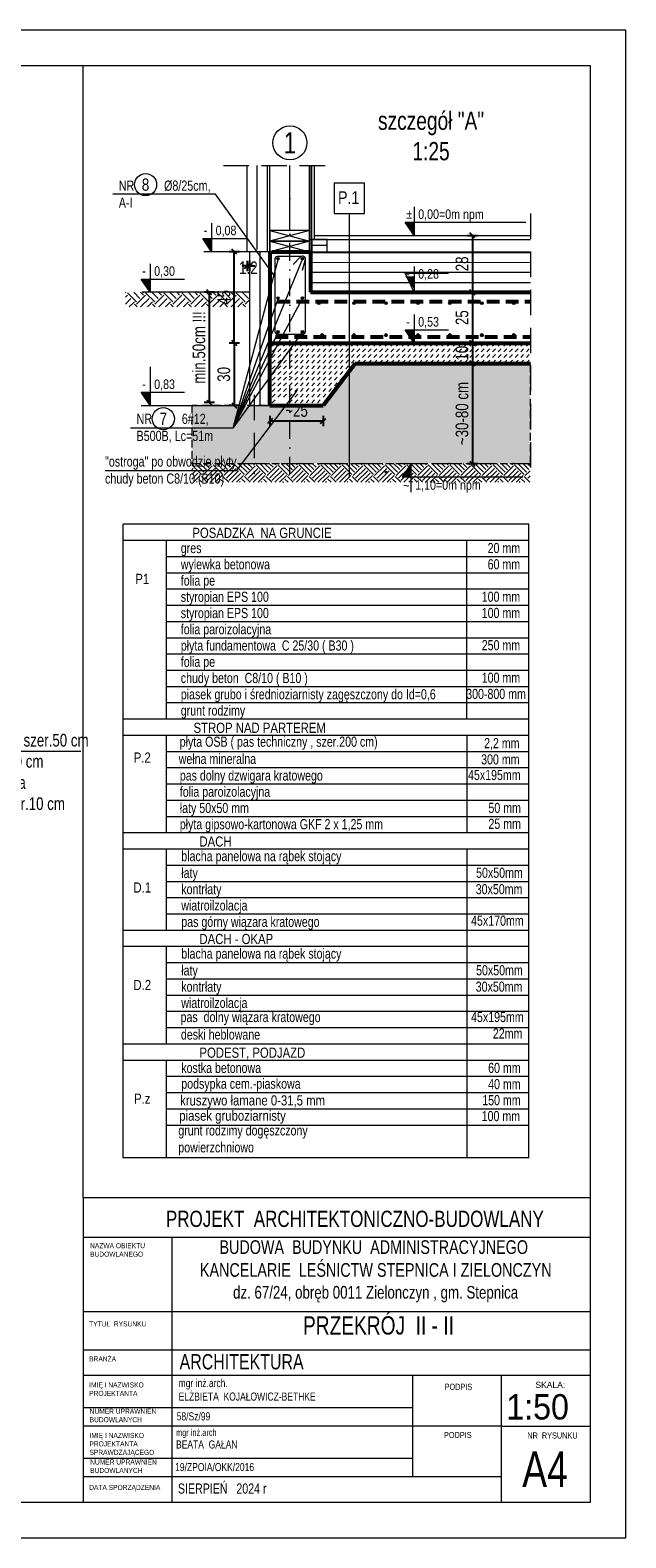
# Model space of a CAD drawing. Header units: inches. Extents: x 69729 to 77643, y -43505 to -36607.
# Tile 69 of 69: x 77055 to 77643, y -39050 to -37565. Entities that reach past the tile are written whole.
import ezdxf
from ezdxf.enums import TextEntityAlignment as Align

# ---------------------------------------------------------------- set-up
doc = ezdxf.new("R2010")
doc.units = ezdxf.units.IN
doc.header["$MEASUREMENT"] = 0
for name, pattern in [('DASHDOT', [1, 0.5, -0.25, 0, -0.25]), ('DASHED', [0.75, 0.5, -0.25]), ('HIDDEN', [0.375, 0.25, -0.125])]:
    doc.linetypes.add(name, pattern=pattern)
doc.layers.get('0').update_dxf_attribs({"lineweight": 0})
doc.layers.get('Defpoints').update_dxf_attribs({"lineweight": 0})
for name, color, linetype, lineweight in [('A--tabelka rysunku', 7, 'Continuous', 0), ('A--tabelka-opisy scian', 7, 'Continuous', 0), ('p--opisy konstrukcji', 64, 'Continuous', 0), ('p--przekrój-drew', 3, 'Continuous', 20)]:
    doc.layers.add(name, color=color, linetype=linetype, lineweight=lineweight)
doc.styles.add('1-50', font='arial.ttf', dxfattribs={"width": 0.75, "height": 12.5})
doc.styles.add('1-500', font='arial.ttf', dxfattribs={"width": 0.75, "height": 1.25})
doc.styles.add('1. Simplex', font='arial.ttf', dxfattribs={"width": 0.75})
doc.styles.add('Arial', font='arial.ttf', dxfattribs={"width": 0.75})
doc.styles.add('Arial narrow', font='arial.ttf', dxfattribs={"width": 0.75})
doc.styles.get("Standard").update_dxf_attribs({"font": 'arial.ttf', "width": 0.75})
doc.styles.add('STYL-1', font='arial.ttf', dxfattribs={"width": 0.75})
doc.linetypes.add('BATTING', pattern='A,0.0001,-0.1,[134,ltypeshp.shx,S=0.1,R=0,X=-0.1,Y=0],-0.2,[134,ltypeshp.shx,S=0.1,R=180,X=0.1,Y=0],-0.1', length=0.4001)
doc.linetypes.add('LINIA17', pattern='A,1e-05,[146,RODZLIN.shx,S=0.03819,R=0,X=0,Y=-0.13482],-1.52796', length=1.52797)
doc.dimstyles.new('1-50', dxfattribs={"dimtxt": 12.5, "dimasz": 5, "dimexe": 5, "dimexo": 5, "dimgap": 0.09, "dimtad": 0, "dimdsep": 46, "dimtxsty": '1-50', "dimblk": 'OBLIQUE', "dimcen": 0.09, "dimadec": 0, "dimazin": 0, "dimtfac": 1, "dimtdec": 4, "dimtix": 1, "dimtofl": 0, "dimtmove": 2, "dimatfit": 3, "dimldrblk": 'OBLIQUE', "dimfxl": 5, "dimfxlon": 1, "dimtvp": 0.8, "dimtolj": 1, "dimtzin": 0, "dimarcsym": 0})

# ---------------------------------------------------------------- blocks, each defined once
blk = doc.blocks.new('_OBLIQUE')
at = {"color": 0, "linetype": 'ByBlock', "lineweight": -2}
for p, q in [((-0.5, -0.5), (0.5, 0.5)), ((0, 0), (0, 0))]:
    blk.add_line(p, q, dxfattribs=at)
blk = doc.blocks.new('*D857')
at = {"color": 0, "lineweight": -2}
for p, q in [((77237.1, -37822.8), (77227.1, -37822.8)), ((77232.1, -37822.8), (77232.1, -37931.5)), ((77237.1, -37931.5), (77227.1, -37931.5))]:
    blk.add_line(p, q, dxfattribs=at)
at = {"layer": 'Defpoints', "color": 0}
for p in [(77271.9, -37822.8), (77232.1, -37931.5), (77271.9, -37931.5)]:
    blk.add_point(p, dxfattribs=at)
at = {"color": 0, "lineweight": -2, "xscale": 5, "yscale": 5, "zscale": 5}
for p, rotation in [((77232.1, -37822.8), 90), ((77232.1, -37931.5), 270)]:
    blk.add_blockref('_OBLIQUE', p, dxfattribs=dict(at, rotation=rotation))
at = {"color": 0, "linetype": 'Continuous', "ltscale": 12, "insert": (77221.9, -37877.2), "char_height": 12.5, "attachment_point": 5, "rotation": 90, "style": '1-50'}
blk.add_mtext('\\A1;min.50cm !!!', dxfattribs=at)
blk = doc.blocks.new('*D858')
at = {"color": 0, "lineweight": -2}
for p, q in [((77486.4, -37822.8), (77496.4, -37822.8)), ((77491.4, -37822.8), (77491.4, -37872.8)), ((77486.4, -37872.8), (77496.4, -37872.8))]:
    blk.add_line(p, q, dxfattribs=at)
at = {"layer": 'Defpoints', "color": 0}
for p in [(77418.9, -37822.8), (77418.9, -37872.8), (77491.4, -37872.8)]:
    blk.add_point(p, dxfattribs=at)
at = {"color": 0, "lineweight": -2, "xscale": 5, "yscale": 5, "zscale": 5}
for p, rotation in [((77491.4, -37822.8), 90), ((77491.4, -37872.8), 270)]:
    blk.add_blockref('_OBLIQUE', p, dxfattribs=dict(at, rotation=rotation))
at = {"color": 0, "linetype": 'Continuous', "ltscale": 12, "insert": (77481.2, -37847.8), "char_height": 12.5, "attachment_point": 5, "rotation": 90, "style": '1-50'}
blk.add_mtext('\\A1;25', dxfattribs=at)
blk = doc.blocks.new('*D859')
at = {"color": 0, "lineweight": -2}
for p, q in [((77486.4, -37872.8), (77496.4, -37872.8)), ((77491.4, -37872.8), (77491.4, -37892.8)), ((77486.4, -37892.8), (77496.4, -37892.8))]:
    blk.add_line(p, q, dxfattribs=at)
at = {"layer": 'Defpoints', "color": 0}
for p in [(77418.9, -37872.8), (77418.9, -37892.8), (77491.4, -37892.8)]:
    blk.add_point(p, dxfattribs=at)
at = {"color": 0, "lineweight": -2, "xscale": 5, "yscale": 5, "zscale": 5}
for p, rotation in [((77491.4, -37872.8), 90), ((77491.4, -37892.8), 270)]:
    blk.add_blockref('_OBLIQUE', p, dxfattribs=dict(at, rotation=rotation))
at = {"color": 0, "linetype": 'Continuous', "ltscale": 12, "insert": (77481.2, -37882.8), "char_height": 12.5, "attachment_point": 5, "rotation": 90, "style": '1-50'}
blk.add_mtext('\\A1;10', dxfattribs=at)
blk = doc.blocks.new('*D860')
at = {"color": 0, "lineweight": -2}
for p, q in [((77261.7, -37872.8), (77251.7, -37872.8)), ((77256.7, -37872.8), (77256.7, -37934.3)), ((77261.7, -37934.3), (77251.7, -37934.3))]:
    blk.add_line(p, q, dxfattribs=at)
at = {"layer": 'Defpoints', "color": 0}
for p in [(77297.3, -37872.8), (77256.7, -37934.3), (77297.3, -37934.3)]:
    blk.add_point(p, dxfattribs=at)
at = {"color": 0, "lineweight": -2, "xscale": 5, "yscale": 5, "zscale": 5}
for p, rotation in [((77256.7, -37872.8), 90), ((77256.7, -37934.3), 270)]:
    blk.add_blockref('_OBLIQUE', p, dxfattribs=dict(at, rotation=rotation))
at = {"color": 0, "linetype": 'Continuous', "ltscale": 12, "insert": (77246.4, -37903.6), "char_height": 12.5, "attachment_point": 5, "rotation": 90, "style": '1-50'}
blk.add_mtext('\\A1;30', dxfattribs=at)
blk = doc.blocks.new('*D861')
at = {"color": 0, "lineweight": -2}
for p, q in [((77261.7, -37782.8), (77251.7, -37782.8)), ((77256.7, -37872.8), (77256.7, -37782.8)), ((77261.7, -37872.8), (77251.7, -37872.8))]:
    blk.add_line(p, q, dxfattribs=at)
at = {"layer": 'Defpoints', "color": 0}
for p in [(77256.7, -37782.8), (77297.3, -37782.8), (77297.3, -37872.8)]:
    blk.add_point(p, dxfattribs=at)
at = {"color": 0, "lineweight": -2, "xscale": 5, "yscale": 5, "zscale": 5}
for p, rotation in [((77256.7, -37782.8), 90), ((77256.7, -37872.8), 270)]:
    blk.add_blockref('_OBLIQUE', p, dxfattribs=dict(at, rotation=rotation))
at = {"color": 0, "linetype": 'Continuous', "ltscale": 12, "insert": (77246.5, -37827.8), "char_height": 12.5, "attachment_point": 5, "rotation": 90, "style": '1-50'}
blk.add_mtext('\\A1;45', dxfattribs=at)
blk = doc.blocks.new('*D862')
at = {"color": 0, "lineweight": -2}
for p, q in [((77486.4, -37892.8), (77496.4, -37892.8)), ((77491.4, -37892.8), (77491.4, -37991.5)), ((77486.4, -37991.5), (77496.4, -37991.5))]:
    blk.add_line(p, q, dxfattribs=at)
at = {"layer": 'Defpoints', "color": 0}
for p in [(77418.9, -37892.8), (77418.9, -37991.5), (77491.4, -37991.5)]:
    blk.add_point(p, dxfattribs=at)
at = {"color": 0, "lineweight": -2, "xscale": 5, "yscale": 5, "zscale": 5}
for p, rotation in [((77491.4, -37892.8), 90), ((77491.4, -37991.5), 270)]:
    blk.add_blockref('_OBLIQUE', p, dxfattribs=dict(at, rotation=rotation))
at = {"color": 0, "linetype": 'Continuous', "ltscale": 12, "insert": (77481.2, -37942.2), "char_height": 12.5, "attachment_point": 5, "rotation": 90, "style": '1-50'}
blk.add_mtext('\\A1;~30-80 cm', dxfattribs=at)
blk = doc.blocks.new('*D863')
at = {"color": 0, "lineweight": -2}
for p, q in [((77486.4, -37766.8), (77496.4, -37766.8)), ((77491.4, -37766.8), (77491.4, -37822.8)), ((77486.4, -37822.8), (77496.4, -37822.8))]:
    blk.add_line(p, q, dxfattribs=at)
at = {"layer": 'Defpoints', "color": 0}
for p in [(77418.9, -37766.8), (77418.9, -37822.8), (77491.4, -37822.8)]:
    blk.add_point(p, dxfattribs=at)
at = {"color": 0, "lineweight": -2, "xscale": 5, "yscale": 5, "zscale": 5}
for p, rotation in [((77491.4, -37766.8), 90), ((77491.4, -37822.8), 270)]:
    blk.add_blockref('_OBLIQUE', p, dxfattribs=dict(at, rotation=rotation))
at = {"color": 0, "linetype": 'Continuous', "ltscale": 12, "insert": (77481.2, -37794.8), "char_height": 12.5, "attachment_point": 5, "rotation": 90, "style": '1-50'}
blk.add_mtext('\\A1;28', dxfattribs=at)
blk = doc.blocks.new('*D864')
at = {"color": 0, "lineweight": -2}
for p, q in [((77291.8, -37944.5), (77291.8, -37954.5)), ((77291.8, -37949.5), (77344.3, -37949.5)), ((77344.3, -37944.5), (77344.3, -37954.5))]:
    blk.add_line(p, q, dxfattribs=at)
at = {"layer": 'Defpoints', "color": 0}
for p in [(77291.8, -37934.3), (77344.3, -37934.3), (77344.3, -37949.5)]:
    blk.add_point(p, dxfattribs=at)
at = {"color": 0, "lineweight": -2, "xscale": 5, "yscale": 5, "zscale": 5, "rotation": 180}
blk.add_blockref('_OBLIQUE', (77291.8, -37949.5), dxfattribs=at)
at = {"color": 0, "lineweight": -2, "xscale": 5, "yscale": 5, "zscale": 5}
blk.add_blockref('_OBLIQUE', (77344.3, -37949.5), dxfattribs=at)
at = {"color": 0, "linetype": 'Continuous', "ltscale": 12, "insert": (77318.1, -37939.3), "char_height": 12.5, "attachment_point": 5, "style": '1-50'}
blk.add_mtext('\\A1;~25', dxfattribs=at)
blk = doc.blocks.new('*D865')
at = {"color": 0, "lineweight": -2}
for p, q in [((77269.4, -37791.9), (77269.4, -37801.9)), ((77271.8, -37791.9), (77271.8, -37801.9)), ((77269.4, -37796.9), (77264.4, -37796.9)), ((77271.8, -37796.9), (77276.8, -37796.9))]:
    blk.add_line(p, q, dxfattribs=at)
at = {"layer": 'Defpoints', "color": 0}
for p in [(77269.4, -37782.8), (77271.8, -37782.8), (77271.8, -37796.9)]:
    blk.add_point(p, dxfattribs=at)
at = {"color": 0, "lineweight": -2, "xscale": 5, "yscale": 5, "zscale": 5}
blk.add_blockref('_OBLIQUE', (77269.4, -37796.9), dxfattribs=at)
at = {"color": 0, "lineweight": -2, "xscale": 5, "yscale": 5, "zscale": 5, "rotation": 180}
blk.add_blockref('_OBLIQUE', (77271.8, -37796.9), dxfattribs=at)
at = {"color": 0, "linetype": 'Continuous', "ltscale": 12, "insert": (77270.6, -37798.6), "char_height": 12.5, "attachment_point": 5, "style": '1-50'}
blk.add_mtext('\\A1;1.2', dxfattribs=at)

msp = doc.modelspace()

# ---------------------------------------------------------------- hatches: boundary and pattern name
for points in [[(77434.032, -37766.836), (77425.289, -37753.83), (77434.032, -37753.83)], [(77234.365, -37782.836), (77225.622, -37769.83), (77234.365, -37769.83)], [(77434.032, -37820.058), (77425.289, -37807.052), (77434.032, -37807.052)], [(77173.79, -37822.836), (77165.047, -37809.83), (77173.79, -37809.83)], [(77338.742, -37833.494, -1), (77341.262, -37833.494, -1)], [(77373.467, -37833.494, -1), (77375.987, -37833.494, -1)], [(77404.967, -37833.494, -1), (77407.487, -37833.494, -1)], [(77436.467, -37833.494, -1), (77438.987, -37833.494, -1)], [(77467.967, -37833.494, -1), (77470.487, -37833.494, -1)], [(77499.467, -37833.494, -1), (77501.987, -37833.494, -1)], [(77530.967, -37833.494, -1), (77533.487, -37833.494, -1)], [(77341.967, -37864.951, 1), (77344.487, -37864.951, 1)], [(77373.467, -37864.951, 1), (77375.987, -37864.951, 1)], [(77404.967, -37864.951, 1), (77407.487, -37864.951, 1)], [(77434.032, -37872.558), (77425.289, -37859.552), (77434.032, -37859.552)], [(77436.467, -37864.951, 1), (77438.987, -37864.951, 1)], [(77467.967, -37864.951, 1), (77470.487, -37864.951, 1)], [(77499.467, -37864.951, 1), (77501.987, -37864.951, 1)], [(77530.967, -37864.951, 1), (77533.487, -37864.951, 1)], [(77173.977, -37934.215), (77165.234, -37921.209), (77173.977, -37921.209)], [(77431.032, -37991.536), (77422.288, -38004.542), (77431.032, -38004.542)]]:
    msp.add_hatch(color=256).paths.add_polyline_path(points)
at = {"lineweight": 0}
h = msp.add_hatch(color=256, dxfattribs=at)
edge = h.paths.add_edge_path()
edge.add_arc((77299.838, -37789.724), 1.26, 0, 360)
h = msp.add_hatch(color=256, dxfattribs=at)
edge = h.paths.add_edge_path()
edge.add_arc((77323.862, -37789.686), 1.26, 0, 360)
at = {"linetype": 'Continuous', "lineweight": 5}
h = msp.add_hatch(dxfattribs=at)
h.set_pattern_fill('EARTH', color=256, scale=50.4, angle=45)
h.set_pattern_definition([(45, (37341.424, -24601.617), (0, 17.819091), [12.6, -12.6]), (45, (37338.082, -24598.276), (0, 17.819091), [12.6, -12.6]), (45, (37334.741, -24594.935), (0, 17.819091), [12.6, -12.6]), (135, (37334.741, -24592.708), (-17.819091, 1e-15), [12.6, -12.6]), (135, (37338.082, -24589.367), (-17.819091, 1e-15), [12.6, -12.6]), (135, (37341.424, -24586.026), (-17.819091, 1e-15), [12.6, -12.6])])
h.paths.add_polyline_path([(77271.983, -37822.825), (77149.35, -37822.825), (77149.35, -37837.212), (77271.983, -37837.212)])
at = {"lineweight": 0}
h = msp.add_hatch(color=256, dxfattribs=at)
edge = h.paths.add_edge_path()
edge.add_arc((77299.838, -37828.524), 1.26, 0, 360)
h = msp.add_hatch(color=256, dxfattribs=at)
edge = h.paths.add_edge_path()
edge.add_arc((77323.859, -37828.486), 1.26, 0, 360)
h = msp.add_hatch(color=256, dxfattribs=at)
edge = h.paths.add_edge_path()
edge.add_arc((77299.837, -37861.77), 1.26, 0, 360)
h = msp.add_hatch(color=256, dxfattribs=at)
edge = h.paths.add_edge_path()
edge.add_arc((77323.861, -37861.77), 1.26, 0, 360)
at = {"linetype": 'Continuous', "lineweight": 5}
h = msp.add_hatch(dxfattribs=at)
h.set_pattern_fill('DASH', color=256, scale=31.5, angle=45)
h.set_pattern_definition([(45, (-25388.3976, -6414.009), (0, 5.5684659), [3.9375, -3.9375])])
h.paths.add_polyline_path([(77310.747, -37871.836), (77291.847, -37871.836), (77291.847, -37934.336), (77310.747, -37924.336)])
h.paths.add_polyline_path([(77548.599, -37871.836), (77310.747, -37871.836), (77310.747, -37934.336), (77344.347, -37934.336), (77375.847, -37892.836), (77548.599, -37892.836)])
at = {"linetype": 'Continuous', "ltscale": 12, "transparency": 33554687}
h = msp.add_hatch(dxfattribs=at)
h.set_pattern_fill('02-TYNK ZAPRAWA', color=251, scale=10, style=0)
h.set_pattern_definition([(10, (2122.908, 6), (-0.285407, 30.412473), [0, -10]), (12, (2125.908, 1), (-3.302908, 29.968163), [0, -10]), (357, (2118.908, -1), (6.563226, 29.697206), [0, -15]), (278, (2119.91, 0.5), (41.559146, -8.296829), [0, -5]), (23, (2118.908, -0.5), (6.688163, 35.429768), [0, -8]), (58, (2116.91, -3), (37.630472, -5.826453), [0, -6]), (79, (2116.91, 3), (-36.947797, 14.312941), [0, -9]), (40, (2122.91, 6), (-28.309158, 41.51616), [0, -10]), (92, (2125.91, 1), (-40.080332, 1.602193), [0, -10]), (317, (2118.91, -1), (51.396654, 47.78477), [0, -15]), (348, (2119.908, 0.5), (19.931417, 26.433664), [0, -5]), (63, (2118.908, -0.5), (-16.759379, 30.985855), [0, -9]), (6, (2116.9083, -3), (15.49273498, -3.90194348), [0, -6]), (138, (2116.91, 3), (-37.989413, -31.730182), [0, -43]), (82, (2122.908, 6), (-29.012177, 9.126533), [1, -10]), (348, (2125.908, 1), (9.171794, 28.720693), [1, -10]), (37, (2118.908, -1), (-14.061273, 26.96814), [1, -15]), (258, (2119.91, 0.5), (36.21514, -22.010534), [1, -5]), (103, (2118.908, -0.5), (-33.730123, 12.73887), [1, -8]), (341, (2116.91, -3), (2.787893, -37.976672), [1, -6]), (9, (2116.91, 3), (0.812874, 39.614887), [1, -9]), (268, (2122.91, 6), (49.795044, -6.74193), [1, -10]), (298, (2125.91, 1), (36.726318, 16.13002), [1, -10]), (143, (2118.91, -1), (-46.12023, -52.89541), [1, -15]), (112, (2119.908, 0.5), (-33.060008, 1.742376), [1, -5]), (307, (2118.908, -0.5), (35.19673, 1.479925), [1, -9]), (126, (2116.9083, -3), (-4.3671853, 15.3680738), [1, -6]), (38, (2116.91, 3), (-24.651337, 42.922157), [1, -43]), (82, (2123.008, 6), (-29.012177, 9.126533), [1, -10]), (348, (2126.008, 1), (9.171794, 28.720693), [1, -10]), (37, (2119.008, -1), (-14.061273, 26.96814), [1, -15]), (258, (2120.01, 0.5), (36.21514, -22.010534), [1, -5]), (103, (2119.008, -0.5), (-33.730123, 12.73887), [1, -8]), (341, (2116.81, -3), (2.787893, -37.976672), [1, -6]), (9, (2116.81, 3), (0.812874, 39.614887), [1, -9]), (268, (2123.01, 6), (49.795044, -6.74193), [1, -10]), (298, (2126.01, 1), (36.726318, 16.13002), [1, -10]), (143, (2119.01, -1), (-46.12023, -52.89541), [1, -15]), (112, (2120.008, 0.5), (-33.060008, 1.742376), [1, -5]), (307, (2119.008, -0.5), (35.19673, 1.479925), [1, -9]), (126, (2116.8083, -3), (-4.3671853, 15.3680738), [1, -6]), (38, (2116.81, 3), (-24.651337, 42.922157), [1, -43])])
h.paths.add_polyline_path([(77344.347, -37934.336), (77214.861, -37934.336), (77214.861, -37991.336), (77548.599, -37991.336), (77548.599, -37892.836), (77375.847, -37892.836)])
h = msp.add_hatch(dxfattribs=at)
h.set_pattern_fill('EARTH2', color=251, scale=30, angle=45, style=0)
h.set_pattern_definition([(225, (2118.908, 20.365), (-7e-15, -42.426407), [13.5, -16.5]), (225, (2128.454, 10.82), (-7e-15, -42.426407), [13.5, -16.5]), (225, (2126.12, 13.152), (-7e-15, -42.426407), [13.8, -16.2]), (225, (2123.787, 15.486), (-7e-15, -42.426407), [13.8, -16.2]), (225, (2121.454, 17.82), (-7e-15, -42.426407), [13.8, -16.2]), (225, (2121.454, 39.032), (-7e-15, -42.426407), [13.5, -16.5]), (225, (2123.787, 36.7), (-7e-15, -42.426407), [13.5, -16.5]), (225, (2126.12, 34.365), (-7e-15, -42.426407), [13.5, -16.5]), (225, (2128.454, 32.032), (-7e-15, -42.426407), [13.5, -16.5]), (225, (2118.908, 41.578), (-7e-15, -42.426407), [13.5, -16.5]), (315, (2098.544, 21.213), (42.426407, -1e-14), [13.5, -16.5]), (315, (2108.302, 30.97), (42.426407, -1e-14), [13.5, -16.5]), (315, (2105.756, 28.426), (42.426407, -1e-14), [13.5, -16.5]), (315, (2103.423, 26.092), (42.426407, -1e-14), [13.5, -16.5]), (315, (2101.09, 23.76), (42.426407, -1e-14), [13.5, -16.5]), (315, (2122.302, 23.76), (42.426407, -1e-14), [13.8, -16.2]), (315, (2124.636, 26.092), (42.426407, -1e-14), [13.8, -16.2]), (315, (2126.97, 28.426), (42.426407, -1e-14), [13.8, -16.2]), (315, (2129.515, 30.97), (42.426407, -1e-14), [13.5, -16.5]), (315, (2119.97, 21.425), (42.426407, -1e-14), [13.5, -16.5])])
h.paths.add_polyline_path([(77214.861, -37991.336), (77548.203, -37991.336), (77548.203, -38009.952), (77214.861, -38009.952)])

# ---------------------------------------------------------------- linework, layer by layer
at = {"color": 9, "linetype": 'DASHED', "lineweight": 5, "ltscale": 50}
for p, q in [((77246.137, -37697.763), (77357.679, -37697.763)), ((77548.599, -37745.294), (77548.599, -38002.036)), ((77276.272, -37923.836), (77276.272, -38002.036)), ((77265.772, -37991.536), (77548.599, -37991.536))]:
    msp.add_line(p, q, dxfattribs=at)
at = {"ltscale": 35}
for p, q in [((77269.447, -37782.836), (77269.447, -37697.763)), ((77289.447, -37782.836), (77289.447, -37697.763)), ((77291.847, -37782.836), (77291.847, -37697.763)), ((77330.847, -37782.836), (77330.847, -37697.763)), ((77333.247, -37782.636), (77333.247, -37697.763)), ((77335.747, -37770.836), (77335.747, -37697.763)), ((77330.847, -37761.836), (77291.847, -37772.336)), ((77291.847, -37761.836), (77330.847, -37772.336)), ((77330.847, -37772.336), (77291.847, -37782.836)), ((77291.847, -37772.336), (77330.847, -37782.836)), ((77330.847, -37770.836), (77548.599, -37770.836)), ((77335.747, -37766.836), (77548.599, -37766.836)), ((77297.272, -37782.836), (77269.447, -37782.836)), ((77271.847, -37782.836), (77271.861, -37934.336)), ((77331.847, -37782.836), (77548.599, -37782.836)), ((77331.847, -37802.836), (77548.599, -37802.836)), ((77270.847, -37934.336), (77291.847, -37934.336)), ((77276.272, -37934.336), (77297.272, -37934.336))]:
    msp.add_line(p, q, dxfattribs=at)
at = {"linetype": 'BATTING', "lineweight": 0, "ltscale": 20}
for p, q in [((77279.103, -37780.526), (77279.103, -37697.763)), ((77281.847, -37782.836), (77281.847, -37934.336)), ((77331.847, -37793.264), (77548.599, -37793.436)), ((77331.847, -37813.03), (77548.599, -37813.203))]:
    msp.add_line(p, q, dxfattribs=at)
at = {"linetype": 'DASHDOT', "ltscale": 35}
msp.add_line((77311.347, -38002.272), (77311.347, -37697.763), dxfattribs=at)
at = {"linetype": 'BATTING', "lineweight": 0, "ltscale": 40}
msp.add_line((77311.347, -37761.836), (77311.347, -37697.763), dxfattribs=at)
at = {"linetype": 'Continuous', "ltscale": 12}
for p, q in [((77385.109, -37733.514), (77385.109, -37715.227)), ((77290.892, -37782.836), (77226.749, -37782.836))]:
    msp.add_line(p, q, dxfattribs=at)
at = {"linetype": 'Continuous'}
msp.add_line((77370.109, -38004.222), (77370.109, -37745.227), dxfattribs=at)
at = {"linetype": 'BATTING', "lineweight": 0, "ltscale": 14}
msp.add_line((77348.247, -37776.836), (77333.247, -37776.836), dxfattribs=at)
at = {"color": 5, "lineweight": 53, "ltscale": 35}
for p, q in [((77291.847, -37782.836), (77291.847, -37872.836)), ((77294.047, -37782.836), (77331.847, -37782.836)), ((77331.847, -37782.836), (77331.847, -37822.836)), ((77331.847, -37822.836), (77548.599, -37822.836)), ((77291.847, -37872.836), (77548.599, -37872.836)), ((77291.847, -37934.336), (77291.847, -37872.836)), ((77375.847, -37892.836), (77344.347, -37934.336)), ((77375.847, -37892.836), (77548.599, -37892.836)), ((77291.847, -37934.336), (77344.347, -37934.336))]:
    msp.add_line(p, q, dxfattribs=at)
at = {"linetype": 'Continuous', "lineweight": 5}
for p, q in [((77271.983, -37822.825), (77166.04, -37822.825)), ((77165.047, -37934.336), (77252.503, -37934.336))]:
    msp.add_line(p, q, dxfattribs=at)
at = {"color": 2, "linetype": 'DASHED', "lineweight": 53, "ltscale": 25}
for p, q in [((77299.247, -37831.936), (77548.599, -37831.936)), ((77297.272, -37866.536), (77548.599, -37866.536))]:
    msp.add_line(p, q, dxfattribs=at)
at = {"linetype": 'Continuous', "lineweight": 5}
msp.add_lwpolyline([(77355.109, -37745.227), (77385.109, -37745.227), (77385.109, -37715.227), (77355.109, -37715.227)], close=True, dxfattribs=at)
at = {"color": 6}
for points in [[(77297.147, -37807.728), (77238.097, -37726.161), (77136.962, -37726.161)], [(77323.859, -37789.724), (77255.306, -37956.763), (77154.462, -37956.763)], [(77299.835, -37789.724), (77255.306, -37956.763), (77154.462, -37956.763)], [(77323.859, -37828.486), (77255.306, -37956.763), (77154.462, -37956.763)], [(77299.835, -37828.486), (77255.306, -37956.763), (77154.462, -37956.763)], [(77323.859, -37861.748), (77255.306, -37956.763), (77154.462, -37956.763)], [(77299.835, -37861.748), (77255.306, -37956.763), (77154.462, -37956.763)], [(77318.523, -37919.27), (77258.531, -37998.763), (77129.305, -37998.763)]]:
    msp.add_lwpolyline(points, dxfattribs=at)
for points in [[(77434.032, -37738.676), (77434.032, -37766.836), (77425.289, -37753.83), (77544.165, -37753.83)], [(77234.365, -37754.676), (77234.365, -37782.836), (77225.622, -37769.83), (77268.286, -37769.83)], [(77173.79, -37794.676), (77173.79, -37822.836), (77165.047, -37809.83), (77207.711, -37809.83)], [(77434.032, -37797.476), (77434.032, -37822.836), (77425.289, -37803.83), (77467.953, -37803.83)], [(77434.032, -37844.676), (77434.032, -37872.836), (77425.289, -37859.83), (77467.953, -37859.83)], [(77173.79, -37896.176), (77173.79, -37934.336), (77165.047, -37921.33), (77207.711, -37921.33)], [(77431.032, -38019.696), (77431.032, -37991.536), (77422.288, -38004.542), (77541.165, -38004.542)]]:
    msp.add_lwpolyline(points)
at = {"ltscale": 35}
for points in [[(77291.847, -37772.336), (77330.847, -37772.336), (77330.847, -37761.836), (77291.847, -37761.836)], [(77291.847, -37782.836), (77330.847, -37782.836), (77330.847, -37772.336), (77291.847, -37772.336)]]:
    msp.add_lwpolyline(points, close=True, dxfattribs=at)
at = {"linetype": 'Continuous', "ltscale": 12}
msp.add_lwpolyline([(77333.247, -37782.836), (77348.247, -37782.836), (77348.247, -37770.836), (77333.247, -37770.836)], close=True, dxfattribs=at)
msp.add_lwpolyline([(77314.749, -37795.333), (77321.959, -37787.823, -0.66817864), (77326.547, -37789.724), (77326.547, -37861.748, -0.41421356), (77323.859, -37864.436), (77299.835, -37864.436, -0.41421356), (77297.147, -37861.748), (77297.147, -37789.724, -0.35411842), (77299.277, -37787.095), (77323.301, -37787.095, -0.57187974), (77326.429, -37790.513), (77323.5, -37801.235)], format="xyb")
at = {"flags": 128}
for points in [[(77338.742, -37833.494, -1), (77341.262, -37833.494, -1)], [(77373.467, -37833.494, -1), (77375.987, -37833.494, -1)], [(77404.967, -37833.494, -1), (77407.487, -37833.494, -1)], [(77436.467, -37833.494, -1), (77438.987, -37833.494, -1)], [(77467.967, -37833.494, -1), (77470.487, -37833.494, -1)], [(77499.467, -37833.494, -1), (77501.987, -37833.494, -1)], [(77530.967, -37833.494, -1), (77533.487, -37833.494, -1)], [(77341.967, -37864.978, 1), (77344.487, -37864.978, 1)], [(77373.467, -37864.978, 1), (77375.987, -37864.978, 1)], [(77404.967, -37864.978, 1), (77407.487, -37864.978, 1)], [(77436.467, -37864.978, 1), (77438.987, -37864.978, 1)], [(77467.967, -37864.978, 1), (77470.487, -37864.978, 1)], [(77499.467, -37864.978, 1), (77501.987, -37864.978, 1)], [(77530.967, -37864.978, 1), (77533.487, -37864.978, 1)]]:
    msp.add_lwpolyline(points, format="xyb", close=True, dxfattribs=at)
at = {"linetype": 'HIDDEN', "ltscale": 30}
msp.add_lwpolyline([(77344.347, -37934.336), (77214.861, -37934.336), (77214.861, -37991.336), (77548.599, -37991.336), (77548.599, -37892.836), (77375.847, -37892.836)], close=True, dxfattribs=at)
at = {"color": 4, "linetype": 'Continuous', "ltscale": 35}
msp.add_circle((77311.519, -37675.586), 16.8, dxfattribs=at)
at = {"color": 6}
for centre, radius in [((77169.231, -37716.717), 10.886), ((77186.731, -37947.319), 10.886), ((77406.207, -37999.947), 0.823)]:
    msp.add_circle(centre, radius, dxfattribs=at)
for centre in [(77299.835, -37789.724), (77323.859, -37789.724), (77299.835, -37828.486), (77323.859, -37828.486), (77340.002, -37833.494), (77374.727, -37833.494), (77406.227, -37833.494), (77437.727, -37833.494), (77469.227, -37833.494), (77500.727, -37833.494), (77532.227, -37833.494), (77299.835, -37861.748), (77323.859, -37861.748), (77343.227, -37864.978), (77374.727, -37864.978), (77406.227, -37864.978), (77437.727, -37864.978), (77469.227, -37864.978), (77500.727, -37864.978), (77532.227, -37864.978)]:
    msp.add_circle(centre, 1.26)
at = {"layer": 'A--tabelka rysunku', "linetype": 'Continuous'}
for p, q in [((77107.65, -38714.605), (77107.65, -37599.605)), ((77607.65, -38714.605), (77107.65, -38714.605)), ((77607.65, -38753.668), (77107.65, -38753.668)), ((77195.15, -38753.668), (77195.15, -39014.605)), ((77607.65, -38827.105), (77107.65, -38827.105)), ((77607.65, -38827.105), (77107.65, -38827.105)), ((77607.65, -38864.605), (77107.65, -38864.605)), ((77607.65, -38889.605), (77107.65, -38889.605)), ((77432.65, -38989.605), (77432.65, -38889.605)), ((77520.15, -39014.605), (77520.15, -38889.605)), ((77432.65, -38921.605), (77107.65, -38921.605)), ((77520.15, -38939.605), (77107.65, -38939.605)), ((77520.15, -38939.605), (77607.65, -38939.605)), ((77432.65, -38971.605), (77107.65, -38971.605)), ((77520.15, -38989.605), (77107.65, -38989.605))]:
    msp.add_line(p, q, dxfattribs=at)
for points in [[(75542.65, -39049.605), (77642.65, -39049.605), (77642.65, -37564.605), (75542.65, -37564.605)], [(75542.65, -39049.605), (77642.65, -39049.605), (77642.65, -37564.605), (75542.65, -37564.605)], [(75667.65, -39014.605), (77607.65, -39014.605), (77607.65, -37599.605), (75667.65, -37599.605)], [(77107.65, -39014.605), (77607.65, -39014.605), (77607.65, -38714.605), (77107.65, -38714.605)]]:
    msp.add_lwpolyline(points, close=True, dxfattribs=at)
at = {"layer": 'A--tabelka-opisy scian', "lineweight": 5}
for p, q in [((77147.081, -38259.306), (77147.081, -38051.306)), ((77547.081, -38051.306), (77147.081, -38051.306)), ((77547.081, -38675.306), (77547.081, -38051.306)), ((77547.081, -38067.306), (77147.081, -38067.306)), ((77189.951, -38243.306), (77189.951, -38067.306)), ((77485.836, -38243.306), (77485.836, -38067.306)), ((77547.081, -38083.306), (77189.951, -38083.306)), ((77547.081, -38099.306), (77189.951, -38099.306)), ((77547.081, -38115.306), (77189.951, -38115.306)), ((77547.081, -38115.306), (77189.951, -38115.306)), ((77547.081, -38131.306), (77189.951, -38131.306)), ((77547.081, -38131.306), (77189.951, -38131.306)), ((77547.081, -38147.306), (77189.951, -38147.306)), ((77547.081, -38163.306), (77189.951, -38163.306)), ((77547.081, -38179.306), (77189.951, -38179.306)), ((77547.081, -38195.306), (77189.951, -38195.306)), ((77547.081, -38211.306), (77189.951, -38211.306)), ((77547.081, -38227.306), (77189.951, -38227.306)), ((77547.081, -38243.306), (77147.081, -38243.306)), ((77547.081, -38243.306), (77147.081, -38243.306)), ((77547.081, -38243.306), (77147.081, -38243.306)), ((77547.081, -38243.306), (77147.081, -38243.306)), ((77147.081, -38435.306), (77147.081, -38243.306)), ((77547.081, -38259.306), (77147.081, -38259.306)), ((77547.081, -38259.306), (77147.081, -38259.306)), ((77547.081, -38259.306), (77147.081, -38259.306)), ((77547.081, -38259.306), (77189.951, -38259.306)), ((77189.951, -38355.306), (77189.951, -38259.306)), ((77486.321, -38355.306), (77486.321, -38259.306)), ((77547.081, -38275.306), (77189.951, -38275.306)), ((77547.081, -38291.306), (77189.951, -38291.306)), ((77547.081, -38291.306), (77189.951, -38291.306)), ((77547.081, -38307.306), (77189.951, -38307.306)), ((77547.081, -38323.306), (77189.951, -38323.306)), ((77547.081, -38339.306), (77189.951, -38339.306)), ((77547.081, -38355.306), (77147.081, -38355.306)), ((77547.081, -38355.306), (77147.081, -38355.306)), ((77547.081, -38371.306), (77147.081, -38371.306)), ((77189.951, -38451.306), (77189.951, -38371.306)), ((77486.321, -38451.306), (77486.321, -38371.306)), ((77547.081, -38387.306), (77189.951, -38387.306)), ((77547.081, -38403.306), (77189.951, -38403.306)), ((77547.081, -38419.306), (77189.951, -38419.306)), ((77147.081, -38675.306), (77147.081, -38435.306)), ((77547.081, -38435.306), (77189.951, -38435.306)), ((77547.081, -38451.306), (77147.081, -38451.306)), ((77547.081, -38451.306), (77147.081, -38451.306)), ((77486.321, -38675.306), (77486.321, -38451.306)), ((77547.081, -38467.306), (77147.081, -38467.306)), ((77189.951, -38563.306), (77189.951, -38467.306)), ((77547.081, -38483.306), (77189.951, -38483.306)), ((77547.081, -38499.306), (77189.951, -38499.306)), ((77547.081, -38515.306), (77189.951, -38515.306)), ((77547.081, -38531.306), (77189.951, -38531.306)), ((77547.081, -38547.306), (77189.951, -38547.306)), ((77547.081, -38563.306), (77147.081, -38563.306)), ((77547.081, -38579.306), (77147.081, -38579.306)), ((77189.951, -38675.306), (77189.951, -38579.306)), ((77547.081, -38595.306), (77189.951, -38595.306)), ((77547.081, -38611.306), (77189.951, -38611.306)), ((77547.081, -38627.306), (77189.951, -38627.306)), ((77547.081, -38643.306), (77189.951, -38643.306)), ((77547.081, -38675.306), (77147.081, -38675.306))]:
    msp.add_line(p, q, dxfattribs=at)
at = {"layer": 'p--opisy konstrukcji'}
msp.add_lwpolyline([(77105.539, -38275.105), (76821.258, -38275.105), (76820.409, -38484.723)], dxfattribs=at)
at = {"layer": 'p--przekrój-drew', "color": 7, "linetype": 'LINIA17', "lineweight": 0, "ltscale": 5}
for p, q in [((77332.083, -37697.763), (77332.083, -37782.836)), ((77290.892, -37782.836), (77290.892, -37934.336)), ((77331.312, -37783.657), (77548.599, -37783.657)), ((77332.781, -37782.636), (77332.781, -37821.966)), ((77331.866, -37821.966), (77548.599, -37821.966))]:
    msp.add_line(p, q, dxfattribs=at)
msp.add_lwpolyline([(77332.781, -37782.836), (77290.241, -37782.836)], dxfattribs=at)

# ---------------------------------------------------------------- texts
at = {"color": 7, "style": '1. Simplex', "width": 0.8}
for s, p in [('8', (77169.231, -37716.751)), ('7', (77186.731, -37947.354))]:
    msp.add_text(s, height=12.096, dxfattribs=at).set_placement(p, align=Align.MIDDLE_CENTER)
at = {"linetype": 'Continuous', "lineweight": 5, "width": 0.8}
msp.add_text('P.1', height=12.5, dxfattribs=at).set_placement((77369.419, -37723.217), align=Align.TOP_CENTER)
at = {"color": 7, "width": 0.8}
for s, style, p in [('±', '1. Simplex', (77426.243, -37750.412)), ('0,00=0m npm', 'STYL-1', (77437.995, -37750.583)), ('-', '1. Simplex', (77226.577, -37766.412)), ('0,08', 'STYL-1', (77238.328, -37766.583)), ('-', '1. Simplex', (77166.001, -37806.412)), ('0,30', 'STYL-1', (77177.753, -37806.583)), ('-', '1. Simplex', (77426.243, -37809.212)), ('0,28', 'STYL-1', (77437.995, -37809.383)), ('-', '1. Simplex', (77426.243, -37856.412)), ('0,53', 'STYL-1', (77437.995, -37856.583)), ('0,83', 'STYL-1', (77177.753, -37918.083)), ('-', '1. Simplex', (77166.001, -37917.912)), ('~', '1. Simplex', (77423.243, -38017.816)), ('1,10=0m npm', 'STYL-1', (77434.994, -38017.312))]:
    msp.add_text(s, height=9.408, dxfattribs=dict(at, style=style)).set_placement(p)
at = {"color": 7, "lineweight": 0, "insert": (77450.645, -37668.906), "char_height": 18, "width": 272.41711, "attachment_point": 5, "style": 'Arial'}
msp.add_mtext('szczegół "A"\\P1:25', dxfattribs=at)
at = {"color": 7, "linetype": 'Continuous', "ltscale": 35, "insert": (77311.519, -37675.586), "char_height": 21, "width": 53.38738, "attachment_point": 5}
msp.add_mtext('1', dxfattribs=at)
at = {"char_height": 10.08, "attachment_point": 4, "style": 'STYL-1'}
for s, insert, width in [('NR          %%C8/25cm,\\PA-I', (77142.893, -37726.161), 209.76192), ('NR          6#12,\\PB500B, Lc=51m', (77160.393, -37956.763), 209.76192), ('\\A1;"ostroga" po obwodzie płyty\\Pchudy beton C8/10 (B10)', (77129.305, -37999.349), 218.502)]:
    msp.add_mtext(s, dxfattribs=dict(at, insert=insert, width=width))
at = {"layer": 'A--tabelka rysunku', "style": 'Arial narrow'}
msp.add_text('SKALA:', height=6, dxfattribs=at).set_placement((77553.51, -38895.94), align=Align.TOP_LEFT)
at = {"layer": 'A--tabelka rysunku', "style": 'Arial narrow', "width": 0.908571}
msp.add_text('1:50', height=25, dxfattribs=at).set_placement((77524.774, -38908.041), align=Align.TOP_LEFT)
at = {"layer": 'A--tabelka rysunku', "ltscale": 35, "attachment_point": 2}
for s, insert, char_height, width, style in [('PROJEKT  ARCHITEKTONICZNO-BUDOWLANY', (77375.556, -38727.393), 16, 627.98218, 'Arial narrow'), ('PRZEKRÓJ  II - II', (77398.827, -38831.366), 18, 589.37616, 'STYL-1'), ('\\pxql;ARCHITEKTURA ', (77516.804, -38868.679), 15, 627.98218, 'Arial narrow')]:
    msp.add_mtext(s, dxfattribs=dict(at, insert=insert, char_height=char_height, width=width, style=style))
at = {"layer": 'A--tabelka rysunku'}
for s, insert, char_height, width, attachment_point, style in [('{\\H0.75x;BUDOWA  BUDYNKU  ADMINISTRACYJNEGO\\P KANCELARIE  LEŚNICTW STEPNICA I ZIELONCZYN\\P\\H0.9259x; dz. 67/24, obręb 0011 Zielonczyn , gm. Stepnica}', (77394.159, -38756.502), 18, 597.29156, 2, '1-500'), ('NAZWA OBIEKTU\\PBUDOWLANEGO', (77114.575, -38759.343), 5, 277.17637, 1, 'Arial narrow'), ('TYTUŁ  RYSUNKU', (77113.669, -38836.374), 5, 277.17637, 1, 'Arial narrow'), ('BRANŻA', (77113.669, -38870.881), 5, 277.17637, 1, 'Arial narrow'), ('IMIĘ I NAZWISKO \\PPROJEKTANTA', (77113.669, -38896.489), 5, 277.17637, 1, 'Arial narrow'), ('PODPIS ', (77464.003, -38897.825), 6, 277.17637, 1, 'Arial narrow'), ('NUMER UPRAWNIEŃ \\PBUDOWLANYCH', (77114.114, -38922.351), 5, 277.17637, 1, 'Arial narrow'), ('\\P58/Sz/99', (77199.963, -38912.586), 8, 277.17637, 1, 'Arial narrow'), ('IMIĘ I NAZWISKO \\PPROJEKTANTA\\PSPRAWDZAJĄCEGO', (77113.954, -38946.217), 5, 277.17637, 1, 'Arial narrow'), ('{\\H0.8333x;mgr inż.arch\\P}BEATA  GAŁAN    \\P    ', (77199.309, -38942.497), 8, 219.89178, 1, 'Arial narrow'), ('PODPIS  ', (77463.434, -38945.279), 6, 277.17637, 1, 'Arial narrow'), ('NR  RYSUNKU', (77545.496, -38945.816), 6, 72.14614, 1, 'Arial narrow'), ('A4', (77540.52, -38964.541), 35, 65.0967, 1, 'Arial narrow'), ('NUMER UPRAWNIEŃ \\PBUDOWLANYCH', (77114.634, -38972.369), 5, 277.17637, 1, 'Arial narrow'), (' 19/ZPOIA/OKK/2016\\P       ', (77196.081, -38975.868), 8, 219.89178, 1, 'Arial narrow'), ('SIERPIEŃ   2024 r', (77201.153, -38996.033), 10, 277.17637, 1, 'Arial narrow'), ('DATA SPORZĄDZENIA', (77113.669, -38997.43), 5, 277.17637, 1, 'Arial narrow')]:
    msp.add_mtext(s, dxfattribs=dict(at, insert=insert, char_height=char_height, width=width, attachment_point=attachment_point, style=style))
at = {"layer": 'A--tabelka rysunku', "insert": (77201.863, -38893.128), "char_height": 8, "width": 277.17637, "attachment_point": 1}
msp.add_mtext('{\\W0.75;mgr inż.arch.\\PELŻBIETA  KOJAŁOWICZ-BETHKE}', dxfattribs=at)
at = {"layer": 'A--tabelka-opisy scian', "lineweight": 5, "width": 0.8}
for s, p in [('POSADZKA  NA GRUNCIE', (77215.38, -38054.756)), ('STROP NAD PARTEREM', (77216.545, -38246.756)), ('DACH', (77222.369, -38358.756)), ('DACH - OKAP', (77222.369, -38454.756)), ('PODEST, PODJAZD', (77222.369, -38566.756))]:
    msp.add_text(s, height=10, dxfattribs=at).set_placement(p, align=Align.TOP_LEFT)
for s, p in [('P1', (77166.003, -38100.072)), ('P.2', (77166.003, -38276.072)), ('D.1', (77166.003, -38404.072)), ('D.2', (77166.003, -38500.072)), ('P.z', (77166.003, -38612.072))]:
    msp.add_text(s, height=10, dxfattribs=at).set_placement(p, align=Align.TOP_CENTER)
at = {"layer": 'A--tabelka-opisy scian', "lineweight": 5, "style": '1-50', "width": 0.8}
for s, p in [('kruszywo łamane 0-31,5 mm', (77203.317, -38613.72)), ('piasek gruboziarnisty ', (77202.497, -38628.772))]:
    msp.add_text(s, height=10, dxfattribs=at).set_placement(p, align=Align.TOP_LEFT)
at = {"layer": 'A--tabelka-opisy scian', "lineweight": 5, "char_height": 10, "attachment_point": 1, "style": '1-50'}
for s, insert, width in [('\\pxql;gres', (77203.985, -38069.691), 128.62533), ('\\pxqr;20 mm', (77477.315, -38069.691), 61.12961), ('\\pxql;wylewka betonowa', (77203.985, -38085.691), 128.62533), ('\\pxqr;60 mm', (77477.315, -38085.691), 61.12961), ('\\pxql;folia pe', (77203.985, -38101.691), 128.62533), ('\\pxql;styropian EPS 100', (77203.985, -38117.691), 128.62533), ('\\pxqr;100 mm', (77477.315, -38117.635), 61.12961), ('\\pxql;styropian EPS 100', (77203.985, -38133.691), 128.62533), ('\\pxqr;100 mm', (77477.315, -38133.635), 61.12961), ('\\pxql;folia paroizolacyjna', (77203.985, -38149.691), 128.62533), ('\\pxql;płyta fundamentowa  C 25/30 ( B30 )', (77203.985, -38165.691), 204.86015), ('\\pxqr;250 mm', (77477.315, -38165.382), 61.12961), ('\\pxql;folia pe', (77203.985, -38181.691), 128.62533), ('\\pxql;chudy beton  C8/10 ( B10 )', (77203.985, -38197.691), 128.62533), ('\\pxqr;100 mm', (77477.315, -38197.382), 61.12961), ('\\pxql;piasek grubo i średnioziarnisty zagęszczony do Id=0,6', (77203.985, -38213.691), 267.70382), ('\\pxqr;300-800 mm', (77482.966, -38213.382), 61.12961), ('\\pxql;grunt rodzimy', (77203.985, -38229.691), 128.62533), ('\\pxql;płyta OSB ( pas techniczny , szer.200 cm)', (77202.942, -38260.43), 222.54079), ('\\pxqr;2,2 mm', (77476.721, -38261.872), 61.12961), ('\\pxql;\\P\\pxql;wełna mineralna \\P\\pxql;', (77201.935, -38260.656), 139.90302), ('\\pxqr;300 mm', (77476.721, -38277.856), 61.12961), ('\\pxql;pas dolny dzwigara kratowego  \\P\\pxql;\\P\\pxql;', (77203.014, -38293.691), 249.53542), ('\\pxqr;45x195mm', (77477.801, -38293.208), 61.12961), ('\\pxql;folia paroizolacyjna', (77203.014, -38309.691), 103.16379), ('\\pxql;łaty 50x50 mm', (77203.014, -38325.691), 103.16379), ('\\pxqr;50 mm', (77478.102, -38325.631), 61.12961), ('\\pxql;płyta gipsowo-kartonowa GKF 2 x 1,25 mm', (77203.014, -38341.691), 203.57247), ('\\pxqr;25 mm', (77478.102, -38341.269), 61.12961), ('\\pxql;blacha panelowa na rąbek stojący', (77204.47, -38373.126), 172.76301), ('\\pxql;łaty', (77204.47, -38389.691), 128.62533), ('\\pxqr;50x50mm', (77479.901, -38389.541), 61.12961), ('\\pxql;kontrłaty', (77204.47, -38405.691), 139.90302), ('\\pxqr;30x50mm', (77479.551, -38405.691), 61.12961), ('\\pxql;wiatroilzolacja', (77204.47, -38421.691), 103.16379), ('\\pxql;pas górny wiązara kratowego ', (77204.47, -38437.829), 214.13328), ('\\pxqr;45x170mm', (77480.803, -38436.722), 61.12961), ('\\pxql;blacha panelowa na rąbek stojący', (77204.47, -38469.126), 172.76301), ('\\pxql;łaty', (77204.47, -38485.691), 128.62533), ('\\pxqr;50x50mm', (77479.901, -38485.541), 61.12961), ('\\pxql;kontrłaty', (77204.47, -38501.691), 139.90302), ('\\pxqr;30x50mm', (77479.551, -38501.691), 61.12961), ('\\pxql;wiatroilzolacja', (77204.47, -38517.691), 103.16379), ('\\pxql;pas  dolny wiązara kratowego ', (77203.756, -38531.614), 214.13328), ('\\pxqr;45x195mm', (77480.803, -38531.598), 61.12961), ('\\pxql;deski heblowane\\P\\pxql;\\P\\pxql;', (77204.113, -38548.829), 139.90302), ('\\pxqr;22mm', (77479.551, -38547.823), 61.12961), ('\\pxql;kostka betonowa', (77204.47, -38581.691), 128.62533), ('\\pxqr;60 mm', (77477.801, -38581.691), 61.12961), ('\\pxql;podsypka cem.-piaskowa ', (77204.47, -38597.258), 178.11214), ('\\pxqr;40 mm', (77477.801, -38597.691), 61.12961), ('\\pxqr;150 mm', (77477.801, -38613.505), 61.12961), ('\\pxqr;100 mm', (77446.691, -38629.19), 91.69442), ('grunt rodzimy dogęszczony powierzchniowo', (77201.545, -38643.306), 142.82791)]:
    msp.add_mtext(s, dxfattribs=dict(at, insert=insert, width=width))
at = {"layer": 'p--opisy konstrukcji', "insert": (76912.911, -38257.705), "char_height": 12.5, "width": 320.25417, "attachment_point": 1, "style": 'STYL-1'}
msp.add_mtext('opaska wokół budynku szer.50 cm\\Pżwir  10-30 mm  - gr 10 cm\\Pgeotkanina separacyjna\\Ppodsypka piaskowa - gr.10 cm\\Pgrunt rodzimy', dxfattribs=at)

# ---------------------------------------------------------------- dimensions: what is measured, and where the dimension line sits
for base, p1, p2, text, override, picture, middle in [((77491.365, -37822.836), (77418.892, -37766.836), (77418.892, -37822.836), '28', {"dimtxt": 12.5}, '*D863', (77481.155, -37794.836)), ((77256.653, -37782.836), (77297.272, -37872.836), (77297.272, -37782.836), '45', {"dimtxt": 12.5, "dimtxsty": '1-50'}, '*D861', (77246.483, -37827.836)), ((77232.064, -37931.525), (77271.852, -37822.825), (77271.852, -37931.525), 'min.50cm !!!', {"dimtxt": 12.5}, '*D857', (77221.854, -37877.175)), ((77491.365, -37872.836), (77418.892, -37822.836), (77418.892, -37872.836), '25', {"dimtxt": 12.5}, '*D858', (77481.155, -37847.836)), ((77256.653, -37934.336), (77297.272, -37872.836), (77297.272, -37934.336), '30', {"dimtxt": 12.5, "dimtxsty": '1-50'}, '*D860', (77246.443, -37903.586)), ((77491.365, -37892.836), (77418.892, -37872.836), (77418.892, -37892.836), '10', {"dimtxt": 12.5}, '*D859', (77481.155, -37882.836)), ((77491.365, -37991.536), (77418.892, -37892.836), (77418.892, -37991.536), '~30-80 cm', {"dimtxt": 12.5}, '*D862', (77481.155, -37942.186))]:
    dim = msp.add_linear_dim(base=base, p1=p1, p2=p2, angle=90, text=text, dimstyle='1-50', override=override)
    dim.commit()
    dim.dimension.update_dxf_attribs({"geometry": picture, "text_midpoint": middle})
dim = msp.add_linear_dim(base=(77271.847, -37796.875), p1=(77269.447, -37782.836), p2=(77271.847, -37782.836), text='1.2', dimstyle='1-50', override={"dimtxt": 12.5})
dim.commit()
dim.dimension.update_dxf_attribs({"geometry": '*D865', "text_midpoint": (77270.647, -37798.635), "dimtype": 160})
dim = msp.add_linear_dim(base=(77344.347, -37949.507), p1=(77291.847, -37934.336), p2=(77344.347, -37934.336), text='~25', dimstyle='1-50', override={"dimtxt": 12.5})
dim.commit()
dim.dimension.update_dxf_attribs({"geometry": '*D864', "text_midpoint": (77318.097, -37939.297)})

doc.saveas('drawing.dxf')
